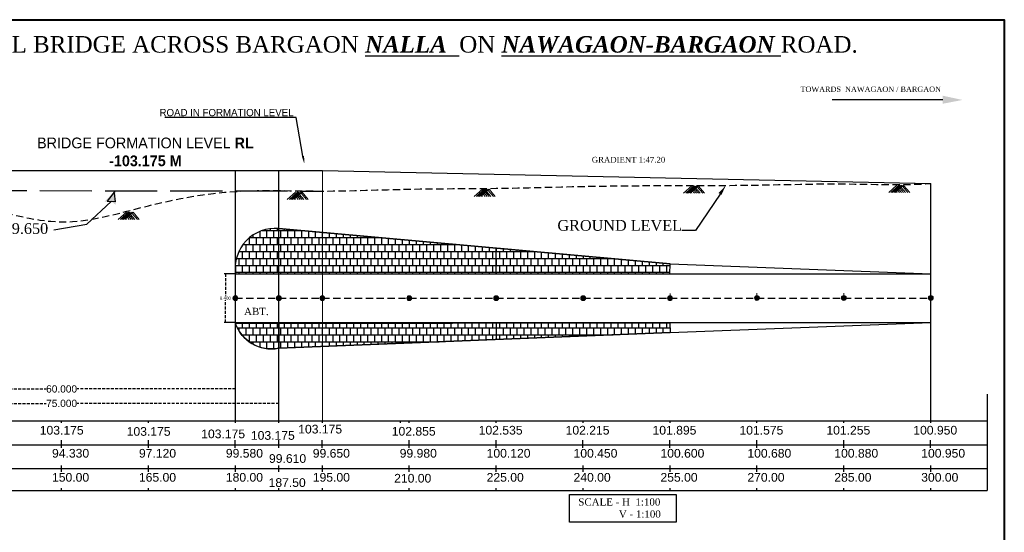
# Model space of a CAD drawing. Header units: inches. Extents: x 1512 to 1842, y -1468 to -1292.
# Tile 4 of 4: x 1669 to 1838, y -1380 to -1292. Entities that reach past the tile are written whole.
import ezdxf
from ezdxf import colors
from ezdxf.entities.mleader import LeaderData, LeaderLine
from ezdxf.math import Vec2, Vec3

# ---------------------------------------------------------------- set-up
doc = ezdxf.new("R2010")
doc.units = ezdxf.units.IN
doc.header["$MEASUREMENT"] = 0
for name, pattern in [('ACAD_ISO02W100', [15, 12, -3]), ('DASED', [0.375, 0.25, -0.125]), ('DASHED', [0.75, 0.5, -0.25])]:
    doc.linetypes.add(name, pattern=pattern)
doc.styles.get("Standard").update_dxf_attribs({"font": 'verdana.ttf'})
doc.styles.add('WMF-Arial0', font='arial.ttf')
doc.dimstyles.new('SMALL Standard', dxfattribs={"dimtxt": 0.075, "dimasz": 0.05, "dimexe": 0.18, "dimexo": 0.0625, "dimgap": 0.09, "dimtad": 0, "dimtih": 1, "dimtoh": 1, "dimdec": 3, "dimzin": 0, "dimdsep": 46, "dimtxsty": 'WMF-Arial0', "dimblk": 'ARCHTICK', "dimcen": 0.09, "dimclrt": 256, "dimadec": 0, "dimazin": 0, "dimtfac": 1, "dimtdec": 3, "dimtofl": 0, "dimtmove": 0, "dimatfit": 3, "dimfxl": 0.18, "dimtolj": 1, "dimtzin": 0, "dimarcsym": 0})

# ---------------------------------------------------------------- blocks, each defined once
blk = doc.blocks.new('_ArchTick')
at = {"color": 0, "linetype": 'ByBlock', "const_width": 0.15}
blk.add_lwpolyline([(-0.5, -0.5), (0.5, 0.5)], dxfattribs=at)
blk = doc.blocks.new('*D14')
at = {"color": 0, "lineweight": -2, "transparency": 16777216}
for p, q in [((1645.76, -1361.16), (1645.76, -1355.55)), ((1705.76, -1361.16), (1705.76, -1355.55))]:
    blk.add_line(p, q, dxfattribs=at)
at = {"color": 0, "linetype": 'DASHED', "lineweight": -2, "transparency": 16777216}
for p, q in [((1645.76, -1355.73), (1673.07, -1355.73)), ((1705.76, -1355.73), (1678.44, -1355.73))]:
    blk.add_line(p, q, dxfattribs=at)
at = {"layer": 'Defpoints', "color": 0, "transparency": 16777216}
for p in [(1705.76, -1355.73), (1645.76, -1361.22), (1705.76, -1361.22)]:
    blk.add_point(p, dxfattribs=at)
at = {"color": 0, "lineweight": -2, "transparency": 16777216, "xscale": 0.05, "yscale": 0.05, "zscale": 0.05, "rotation": 180}
blk.add_blockref('_ArchTick', (1645.76, -1355.73), dxfattribs=at)
at = {"color": 0, "lineweight": -2, "transparency": 16777216, "xscale": 0.05, "yscale": 0.05, "zscale": 0.05}
blk.add_blockref('_ArchTick', (1705.76, -1355.73), dxfattribs=at)
at = {"lineweight": 9, "transparency": 16777216, "insert": (1675.76, -1355.73), "char_height": 0.075, "attachment_point": 5, "style": 'WMF-Arial0'}
blk.add_mtext('\\A1;{\\H16.667x;60.000}', dxfattribs=at)
blk = doc.blocks.new('*D18')
at = {"color": 0, "lineweight": -2, "transparency": 16777216}
for p, q in [((1638.26, -1359.17), (1638.26, -1358.04)), ((1713.26, -1358.16), (1713.26, -1358.04))]:
    blk.add_line(p, q, dxfattribs=at)
at = {"color": 0, "linetype": 'DASHED', "lineweight": -2, "transparency": 16777216}
for p, q in [((1638.26, -1358.22), (1673.08, -1358.22)), ((1713.26, -1358.22), (1678.43, -1358.22))]:
    blk.add_line(p, q, dxfattribs=at)
at = {"layer": 'Defpoints', "color": 0, "transparency": 16777216}
for p in [(1638.26, -1359.24), (1713.26, -1358.22), (1713.26, -1358.22)]:
    blk.add_point(p, dxfattribs=at)
at = {"color": 0, "lineweight": -2, "transparency": 16777216, "xscale": 0.05, "yscale": 0.05, "zscale": 0.05, "rotation": 180}
blk.add_blockref('_ArchTick', (1638.26, -1358.22), dxfattribs=at)
at = {"color": 0, "lineweight": -2, "transparency": 16777216, "xscale": 0.05, "yscale": 0.05, "zscale": 0.05}
blk.add_blockref('_ArchTick', (1713.26, -1358.22), dxfattribs=at)
at = {"lineweight": 9, "transparency": 16777216, "insert": (1675.76, -1358.22), "char_height": 0.075, "attachment_point": 5, "style": 'WMF-Arial0'}
blk.add_mtext('\\A1;{\\H16.667x;75.000}', dxfattribs=at)
blk = doc.blocks.new('*D15')
at = {"color": 0, "lineweight": -2, "transparency": 16777216}
for p, q in [((1705.69, -1335.86), (1703.84, -1335.86)), ((1705.69, -1344.26), (1703.84, -1344.26))]:
    blk.add_line(p, q, dxfattribs=at)
at = {"color": 0, "linetype": 'DASHED', "lineweight": -2, "transparency": 16777216}
for p, q in [((1704.02, -1335.86), (1704.02, -1339.69)), ((1704.02, -1344.26), (1704.02, -1340.43))]:
    blk.add_line(p, q, dxfattribs=at)
at = {"layer": 'Defpoints', "color": 0, "transparency": 16777216}
for p in [(1705.76, -1335.86), (1704.02, -1344.26), (1705.76, -1344.26)]:
    blk.add_point(p, dxfattribs=at)
at = {"color": 0, "lineweight": -2, "transparency": 16777216, "xscale": 0.05, "yscale": 0.05, "zscale": 0.05}
for p, rotation in [((1704.02, -1335.86), 90), ((1704.02, -1344.26), 270)]:
    blk.add_blockref('_ArchTick', p, dxfattribs=dict(at, rotation=rotation))
at = {"transparency": 16777216, "insert": (1704.02, -1340.06), "char_height": 0.075, "attachment_point": 5, "style": 'WMF-Arial0'}
blk.add_mtext('\\A1;{\\H7.3333x;8.400}', dxfattribs=at)

msp = doc.modelspace()

# ---------------------------------------------------------------- hatches: boundary and pattern name
at = {"lineweight": 0}
msp.add_hatch(color=256, dxfattribs=at).paths.add_polyline_path([(1831.2295, -1305.8502), (1827.8279, -1305.1194), (1827.8279, -1306.5044)])
at = {"linetype": 'ACAD_ISO02W100'}
msp.add_hatch(color=256, dxfattribs=at).paths.add_polyline_path([(1684.993, -1321.5475), (1683.1697, -1323.3976), (1684.3027, -1323.3547), (1685.1048, -1323.9439)])
h = msp.add_hatch()
h.set_pattern_fill('AR-B88', color=1, scale=0.15)
edge = h.paths.add_edge_path()
edge.add_line((1705.7554, -1335.856), (1780.7243, -1335.856))
edge.add_line((1780.7243, -1335.856), (1780.7554, -1334.106))
edge.add_line((1780.7554, -1334.106), (1713.2554, -1328.0442))
edge.add_arc((1712.6348, -1334.9546), 6.9382, 84.86831, 187.465183)
h = msp.add_hatch(color=1)
h.dxf.hatch_style = 1
edge = h.paths.add_edge_path()
edge.add_arc((1705.7554, -1340.056), 0.4193, 0, 360)
h = msp.add_hatch(color=1)
h.dxf.hatch_style = 1
edge = h.paths.add_edge_path()
edge.add_arc((1713.2554, -1340.056), 0.4193, 0, 360)
h = msp.add_hatch(color=1)
h.dxf.hatch_style = 1
edge = h.paths.add_edge_path()
edge.add_arc((1720.7554, -1340.056), 0.4193, 0, 360)
h = msp.add_hatch(color=1)
h.dxf.hatch_style = 1
edge = h.paths.add_edge_path()
edge.add_arc((1735.7554, -1340.056), 0.4193, 0, 360)
h = msp.add_hatch(color=1)
h.dxf.hatch_style = 1
edge = h.paths.add_edge_path()
edge.add_arc((1750.7554, -1340.056), 0.4193, 0, 360)
h = msp.add_hatch(color=1)
h.dxf.hatch_style = 1
edge = h.paths.add_edge_path()
edge.add_arc((1765.7554, -1340.056), 0.4193, 0, 360)
h = msp.add_hatch(color=1)
h.dxf.hatch_style = 1
edge = h.paths.add_edge_path()
edge.add_arc((1780.7554, -1340.056), 0.4193, 0, 360)
h = msp.add_hatch(color=1)
h.dxf.hatch_style = 1
edge = h.paths.add_edge_path()
edge.add_arc((1795.7554, -1340.019), 0.4193, 0, 360)
h = msp.add_hatch(color=1)
h.dxf.hatch_style = 1
edge = h.paths.add_edge_path()
edge.add_arc((1810.7554, -1340.019), 0.4193, 0, 360)
h = msp.add_hatch(color=1)
h.dxf.hatch_style = 1
edge = h.paths.add_edge_path()
edge.add_arc((1825.7554, -1340.019), 0.4193, 0, 360)
h = msp.add_hatch()
h.set_pattern_fill('AR-B88', color=1, scale=0.15)
edge = h.paths.add_edge_path()
edge.add_line((1705.7554, -1344.4381), (1780.7506, -1344.324))
edge.add_line((1780.7506, -1344.324), (1780.7554, -1346.006))
edge.add_line((1780.7554, -1346.006), (1713.2554, -1348.706))
edge.add_arc((1712.0036, -1342.182), 6.6431, 199.853825, 280.861601, ccw=False)

# ---------------------------------------------------------------- linework, layer by layer
at = {"lineweight": 30}
msp.add_line((1827.8279, -1305.8119), (1808.7289, -1305.8119), dxfattribs=at)
at = {"color": 4, "lineweight": 30}
for p, q in [((1638.2554, -1318.0449), (1713.2554, -1318.0449)), ((1705.7554, -1361.2199), (1705.7554, -1318.0449)), ((1713.2554, -1318.0449), (1720.7554, -1318.0437)), ((1713.2554, -1361.2199), (1713.2554, -1318.0449))]:
    msp.add_line(p, q, dxfattribs=at)
at = {"color": 4}
for p, q in [((1720.7554, -1318.0437), (1825.7558, -1320.2687)), ((1705.7554, -1361.2199), (1705.7554, -1321.6399)), ((1825.7554, -1361.2187), (1825.7554, -1320.2687)), ((1705.7554, -1335.856), (1825.7554, -1335.856)), ((1705.7554, -1344.256), (1825.7554, -1344.256)), ((1835.4886, -1356.63), (1835.4886, -1373.2511))]:
    msp.add_line(p, q, dxfattribs=at)
at = {"color": 4, "lineweight": 20}
for p, q in [((1720.7554, -1361.2187), (1720.7554, -1318.0437)), ((1706.1747, -1340.056), (1705.336, -1340.056)), ((1705.7554, -1339.6367), (1705.7554, -1340.4754)), ((1713.6747, -1340.056), (1712.836, -1340.056)), ((1713.2554, -1339.6367), (1713.2554, -1340.4754)), ((1721.1747, -1340.056), (1720.336, -1340.056)), ((1720.7554, -1339.6367), (1720.7554, -1340.4754)), ((1736.1747, -1340.056), (1735.336, -1340.056)), ((1735.7554, -1339.6367), (1735.7554, -1340.4754)), ((1751.1747, -1340.056), (1750.336, -1340.056)), ((1750.7554, -1339.6367), (1750.7554, -1340.4754)), ((1766.1747, -1340.056), (1765.336, -1340.056)), ((1765.7554, -1339.6367), (1765.7554, -1340.4754)), ((1781.1747, -1340.056), (1780.336, -1340.056)), ((1780.7554, -1339.2543), (1780.7554, -1340.093)), ((1780.7554, -1339.6367), (1780.7554, -1340.4754)), ((1796.1747, -1340.019), (1795.336, -1340.019)), ((1795.7554, -1339.2173), (1795.7554, -1340.056)), ((1795.7554, -1339.5997), (1795.7554, -1340.4384)), ((1811.1747, -1340.019), (1810.336, -1340.019)), ((1810.7554, -1339.2173), (1810.7554, -1340.056)), ((1810.7554, -1339.5997), (1810.7554, -1340.4384)), ((1826.1747, -1340.019), (1825.336, -1340.019)), ((1825.7554, -1339.2173), (1825.7554, -1340.056)), ((1825.7554, -1339.5997), (1825.7554, -1340.4384))]:
    msp.add_line(p, q, dxfattribs=at)
at = {"linetype": 'ACAD_ISO02W100', "lineweight": 30, "ltscale": 0.75}
msp.add_line((1570.7554, -1321.3699), (1720.7554, -1321.5687), dxfattribs=at)
at = {"lineweight": 25}
for p, q in [((1684.993, -1321.5475), (1683.6243, -1323.3042)), ((1684.8282, -1321.9407), (1685.0083, -1323.4209)), ((1680.1123, -1327.2752), (1684.3027, -1323.3547)), ((1683.6243, -1323.3042), (1684.3027, -1323.3547)), ((1685.0083, -1323.4209), (1684.3027, -1323.3547)), ((1674.4031, -1328.2801), (1680.1123, -1327.2752))]:
    msp.add_line(p, q, dxfattribs=at)
at = {"lineweight": 0}
for p, q in [((1716.106, -1321.7546), (1714.6965, -1323.0353)), ((1716.499, -1321.7303), (1715.0895, -1323.0109)), ((1716.7126, -1321.7546), (1715.303, -1323.0353)), ((1716.9774, -1321.7546), (1715.5679, -1323.0353)), ((1717.2331, -1321.7521), (1715.8236, -1323.0328)), ((1717.2331, -1321.7643), (1715.8236, -1323.045)), ((1717.2608, -1321.7925), (1718.3186, -1323.0182)), ((1748.3683, -1321.2288), (1746.9588, -1322.5095)), ((1748.7613, -1321.2045), (1747.3517, -1322.4851)), ((1748.9748, -1321.2288), (1747.5653, -1322.5095)), ((1749.2396, -1321.2288), (1747.8301, -1322.5095)), ((1749.4954, -1321.2263), (1748.0858, -1322.507)), ((1749.4954, -1321.2385), (1748.0858, -1322.5192)), ((1748.9273, -1321.7912), (1749.5324, -1322.4924)), ((1749.102, -1321.63), (1749.8463, -1322.4924)), ((1749.3428, -1321.4223), (1750.2663, -1322.4924)), ((1749.5231, -1321.2667), (1750.5809, -1322.4924)), ((1784.493, -1320.6718), (1783.0835, -1321.9525)), ((1784.8859, -1320.6475), (1783.4764, -1321.9281)), ((1785.0995, -1320.6718), (1783.69, -1321.9525)), ((1785.3643, -1320.6718), (1783.9548, -1321.9525)), ((1785.6201, -1320.6694), (1784.2105, -1321.95)), ((1785.6201, -1320.6816), (1784.2105, -1321.9622)), ((1784.4449, -1321.838), (1784.5289, -1321.9354)), ((1784.6932, -1321.6238), (1784.9621, -1321.9354)), ((1784.8384, -1321.3998), (1785.3007, -1321.9354)), ((1785.052, -1321.2342), (1785.6571, -1321.9354)), ((1785.2267, -1321.073), (1785.971, -1321.9354)), ((1785.4675, -1320.8653), (1786.391, -1321.9354)), ((1785.6477, -1320.7097), (1786.7056, -1321.9354)), ((1819.9023, -1320.5571), (1818.4928, -1321.8378)), ((1820.2953, -1320.5327), (1818.8858, -1321.8134)), ((1820.5089, -1320.5571), (1819.0993, -1321.8378)), ((1820.7737, -1320.5571), (1819.3642, -1321.8378)), ((1821.0294, -1320.5546), (1819.6199, -1321.8353)), ((1821.0294, -1320.5668), (1819.6199, -1321.8475)), ((1819.8543, -1321.7233), (1819.9383, -1321.8207)), ((1820.1025, -1321.509), (1820.3715, -1321.8207)), ((1820.2478, -1321.285), (1820.71, -1321.8207)), ((1820.4613, -1321.1195), (1821.0665, -1321.8207)), ((1820.6361, -1320.9583), (1821.3803, -1321.8207)), ((1820.8768, -1320.7505), (1821.8004, -1321.8207)), ((1821.0571, -1320.5949), (1822.1149, -1321.8207)), ((1716.058, -1322.9208), (1716.142, -1323.0182)), ((1716.3062, -1322.7066), (1716.5752, -1323.0182)), ((1716.4515, -1322.4826), (1716.9137, -1323.0182)), ((1716.665, -1322.317), (1717.2702, -1323.0182)), ((1716.8398, -1322.1558), (1717.584, -1323.0182)), ((1717.0805, -1321.948), (1718.0041, -1323.0182)), ((1748.3202, -1322.395), (1748.4043, -1322.4924)), ((1748.5685, -1322.1808), (1748.8374, -1322.4924)), ((1748.7137, -1321.9568), (1749.176, -1322.4924)), ((1686.9332, -1325.2018), (1685.5237, -1326.4825)), ((1687.3262, -1325.1775), (1685.9166, -1326.4581)), ((1687.5397, -1325.2018), (1686.1302, -1326.4825)), ((1687.8046, -1325.2018), (1686.395, -1326.4825)), ((1688.0603, -1325.1993), (1686.6507, -1326.48)), ((1688.0603, -1325.2115), (1686.6507, -1326.4922)), ((1688.088, -1325.2397), (1689.1458, -1326.4654)), ((1686.8851, -1326.368), (1686.9692, -1326.4654)), ((1687.1334, -1326.1538), (1687.4024, -1326.4654)), ((1687.2786, -1325.9298), (1687.7409, -1326.4654)), ((1687.4922, -1325.7642), (1688.0973, -1326.4654)), ((1687.667, -1325.603), (1688.4112, -1326.4654)), ((1687.9077, -1325.3952), (1688.8312, -1326.4654))]:
    msp.add_line(p, q, dxfattribs=at)
at = {"color": 1}
for p, q in [((1713.2554, -1332.4942), (1713.2554, -1328.0442)), ((1713.2554, -1328.0442), (1780.7554, -1334.106)), ((1713.2554, -1335.856), (1713.2554, -1331.406)), ((1750.7554, -1335.856), (1750.7554, -1331.4119)), ((1713.2554, -1335.856), (1713.2554, -1332.4942)), ((1780.7554, -1334.106), (1825.7554, -1335.856)), ((1713.2554, -1344.256), (1713.2554, -1348.706)), ((1750.7554, -1344.256), (1750.7559, -1347.206)), ((1780.7554, -1346.006), (1825.7554, -1344.256)), ((1713.2554, -1348.706), (1780.7554, -1346.006)), ((1539.1673, -1365.3443), (1835.4886, -1365.3443)), ((1539.1673, -1369.4688), (1835.4886, -1369.4688)), ((1523.2766, -1373.2519), (1835.4886, -1373.2511))]:
    msp.add_line(p, q, dxfattribs=at)
at = {"color": 4, "linetype": 'DASHED', "ltscale": 2.5}
msp.add_line((1705.7554, -1340.056), (1825.7554, -1340.056), dxfattribs=at)
msp.add_line((1539.1673, -1361.2199), (1835.4886, -1361.2199))
at = {"lineweight": 40}
msp.add_lwpolyline([(1512.3627, -1291.9981), (1838.4436, -1291.9981), (1838.4436, -1467.9769), (1512.3627, -1467.9769)], close=True, dxfattribs=at)
at = {"color": 1, "lineweight": 30}
for points in [[(1705.7554, -1335.856), (1780.7243, -1335.856), (1780.7554, -1334.106), (1713.2554, -1328.0442, 0.48017637), (1705.7554, -1335.856, 15.32841154)], [(1705.7554, -1344.4381), (1780.7506, -1344.324), (1780.7554, -1346.006), (1713.2554, -1348.706, -0.36895802), (1705.7554, -1344.4381, -1.67834186)]]:
    msp.add_lwpolyline(points, format="xyb", dxfattribs=at)
for points in [[(1675.7554, -1361.5914), (1675.7554, -1361.2187)], [(1690.7554, -1361.5914), (1690.7554, -1361.2187)], [(1705.7554, -1361.5914), (1705.7554, -1361.2187)], [(1713.2554, -1361.5914), (1713.2554, -1361.2187)], [(1720.7554, -1361.5914), (1720.7554, -1361.2187)], [(1734.2554, -1361.5914), (1734.2554, -1361.2187)], [(1735.7554, -1361.5914), (1735.7554, -1361.2187)], [(1750.7554, -1361.5914), (1750.7554, -1361.2187)], [(1765.7554, -1361.5914), (1765.7554, -1361.2187)], [(1780.7554, -1361.5914), (1780.7554, -1361.2187)], [(1795.7554, -1361.5915), (1795.7554, -1361.2187)], [(1810.7554, -1361.5915), (1810.7554, -1361.2187)], [(1825.7554, -1361.5915), (1825.7554, -1361.2187)], [(1675.7281, -1365.0041), (1675.7281, -1364.5743)], [(1675.7281, -1365.0041), (1675.7281, -1364.5743)], [(1675.7281, -1365.8816), (1675.7281, -1364.8123)], [(1675.7281, -1365.8816), (1675.7281, -1364.8123)], [(1690.7281, -1365.0041), (1690.7281, -1364.5743)], [(1690.7281, -1365.0041), (1690.7281, -1364.5743)], [(1690.7281, -1365.8816), (1690.7281, -1364.8123)], [(1690.7281, -1365.8816), (1690.7281, -1364.8123)], [(1705.7281, -1365.0041), (1705.7281, -1364.5743)], [(1705.7281, -1365.0041), (1705.7281, -1364.5743)], [(1705.7281, -1365.8816), (1705.7281, -1364.8123)], [(1705.7281, -1365.8816), (1705.7281, -1364.8123)], [(1713.2281, -1365.0041), (1713.2281, -1364.5743)], [(1713.2281, -1365.0041), (1713.2281, -1364.5743)], [(1713.2281, -1365.8816), (1713.2281, -1364.8123)], [(1713.2281, -1365.8816), (1713.2281, -1364.8123)], [(1720.7281, -1365.0041), (1720.7281, -1364.5743)], [(1720.7281, -1365.0041), (1720.7281, -1364.5743)], [(1720.7281, -1365.8816), (1720.7281, -1364.8123)], [(1720.7281, -1365.8816), (1720.7281, -1364.8123)], [(1735.7281, -1365.0041), (1735.7281, -1364.5743)], [(1735.7281, -1365.0041), (1735.7281, -1364.5743)], [(1735.7281, -1365.8816), (1735.7281, -1364.8123)], [(1735.7281, -1365.8816), (1735.7281, -1364.8123)], [(1750.7281, -1365.0041), (1750.7281, -1364.5743)], [(1750.7281, -1365.0041), (1750.7281, -1364.5743)], [(1750.7281, -1365.8816), (1750.7281, -1364.8123)], [(1750.7281, -1365.8816), (1750.7281, -1364.8123)], [(1765.7281, -1365.0041), (1765.7281, -1364.5743)], [(1765.7281, -1365.0041), (1765.7281, -1364.5743)], [(1765.7281, -1365.8816), (1765.7281, -1364.8123)], [(1765.7281, -1365.8816), (1765.7281, -1364.8123)], [(1780.7281, -1365.0041), (1780.7281, -1364.5743)], [(1780.7281, -1365.0041), (1780.7281, -1364.5743)], [(1780.7281, -1365.8816), (1780.7281, -1364.8123)], [(1780.7281, -1365.8816), (1780.7281, -1364.8123)], [(1795.7281, -1365.0041), (1795.7281, -1364.5743)], [(1795.7281, -1365.0041), (1795.7281, -1364.5743)], [(1795.7281, -1365.8816), (1795.7281, -1364.8123)], [(1795.7281, -1365.8816), (1795.7281, -1364.8123)], [(1810.7281, -1365.0041), (1810.7281, -1364.5743)], [(1810.7281, -1365.0041), (1810.7281, -1364.5743)], [(1810.7281, -1365.8816), (1810.7281, -1364.8123)], [(1810.7281, -1365.8816), (1810.7281, -1364.8123)], [(1825.7281, -1365.0041), (1825.7281, -1364.5743)], [(1825.7281, -1365.0041), (1825.7281, -1364.5743)], [(1825.7281, -1365.8816), (1825.7281, -1364.8123)], [(1825.7281, -1365.8816), (1825.7281, -1364.8123)], [(1675.7554, -1370.0049), (1675.7554, -1368.9356)], [(1690.7554, -1370.0049), (1690.7554, -1368.9356)], [(1705.7554, -1370.0049), (1705.7554, -1368.9356)], [(1713.2554, -1370.0048), (1713.2554, -1368.9356)], [(1720.7554, -1370.0048), (1720.7554, -1368.9356)], [(1735.7554, -1370.0048), (1735.7554, -1368.9356)], [(1750.7554, -1370.0048), (1750.7554, -1368.9356)], [(1765.7554, -1370.0048), (1765.7554, -1368.9356)], [(1780.7554, -1370.0049), (1780.7554, -1368.9356)], [(1795.7554, -1370.0049), (1795.7554, -1368.9356)], [(1810.7554, -1370.0049), (1810.7554, -1368.9356)], [(1825.7554, -1370.0049), (1825.7554, -1368.9356)], [(1675.7554, -1373.2518), (1675.7554, -1372.822)], [(1690.7554, -1373.2518), (1690.7554, -1372.822)], [(1705.7554, -1373.2518), (1705.7554, -1372.822)], [(1713.2554, -1373.2518), (1713.2554, -1372.822)], [(1720.7554, -1373.2518), (1720.7554, -1372.822)], [(1735.7554, -1373.2518), (1735.7554, -1372.822)], [(1750.7554, -1373.2518), (1750.7554, -1372.822)], [(1765.7554, -1373.2518), (1765.7554, -1372.822)], [(1780.7554, -1373.2518), (1780.7554, -1372.822)], [(1795.7554, -1373.2518), (1795.7554, -1372.822)], [(1810.7554, -1373.2518), (1810.7554, -1372.822)], [(1825.7554, -1373.2518), (1825.7554, -1372.822)]]:
    msp.add_lwpolyline(points)
msp.add_lwpolyline([(1763.4246, -1373.9431), (1781.8094, -1373.9431), (1781.8094, -1378.7062), (1763.4246, -1378.7062)], close=True)
at = {"color": 4, "lineweight": 20}
for centre in [(1705.7554, -1340.056), (1713.2554, -1340.056), (1720.7554, -1340.056), (1735.7554, -1340.056), (1750.7554, -1340.056), (1765.7554, -1340.056), (1780.7554, -1340.056), (1795.7554, -1340.019), (1810.7554, -1340.019), (1825.7554, -1340.019)]:
    msp.add_circle(centre, 0.4193, dxfattribs=at)
at = {"color": 1}
msp.add_arc((1711.9839, -1342.1984), 6.619, 198.111622, 280.52424, dxfattribs=at)
at = {"color": 6, "linetype": 'DASED', "lineweight": 30, "ltscale": 5}
msp.add_open_spline([(1540.7554, -1321.4504), (1545.7554, -1321.4236), (1550.7554, -1321.3967), (1555.7554, -1321.3699), (1560.7557, -1321.3431), (1570.7573, -1321.2894), (1585.7538, -1321.6921), (1600.7557, -1321.9544), (1615.7775, -1320.8015), (1630.7301, -1322.7523), (1645.7879, -1322.3982), (1660.8631, -1323.4351), (1675.7429, -1328.5424), (1690.7395, -1323.754), (1705.6348, -1321.0782), (1720.7721, -1321.8058), (1735.7492, -1321.1075), (1750.7587, -1321.1962), (1765.7532, -1320.7071), (1780.7549, -1320.5949), (1795.7577, -1320.6253), (1810.7488, -1320.1358), (1820.7679, -1320.621), (1825.7557, -1320.2687), (1825.7558, -1320.2687)], degree=3, knots=[-14.99911063, -14.99911063, -14.99911063, -14.99911063, 0, 0, 0, 15, 30.00297583, 45.00305916, 60.00839155, 75.04509664, 90.04734942, 105.1192073, 120.37647114, 135.63373499, 150.83391945, 165.83408854, 180.8377181, 195.83836005, 210.84198961, 225.84275182, 240.84296513, 255.84429834, 270.84446165, 270.84487905, 270.84487905, 270.84487905, 270.84487905], dxfattribs=at)

# ---------------------------------------------------------------- texts
at = {"style": 'WMF-Arial0'}
for s, p in [('103.175', (1671.9918, -1363.603)), ('103.175', (1686.9936, -1363.8064)), ('103.175', (1699.8547, -1364.2276)), ('103.175', (1716.594, -1363.4118)), ('102.855', (1732.7376, -1363.782)), ('102.535', (1747.7376, -1363.5968)), ('102.215', (1762.7376, -1363.5968)), ('101.895', (1777.7376, -1363.5968)), ('101.575', (1792.7376, -1363.5968)), ('101.255', (1807.7376, -1363.5968)), ('100.950', (1822.7376, -1363.5942)), ('103.175', (1708.4285, -1364.4995)), ('94.330', (1674.1067, -1367.5774)), ('97.120', (1689.1067, -1367.5774)), ('99.580', (1704.1067, -1367.5774)), ('99.650', (1719.1067, -1367.5774)), ('99.980', (1734.1067, -1367.5774)), ('100.120', (1749.1067, -1367.5774)), ('100.450', (1764.1067, -1367.5774)), ('100.600', (1779.1067, -1367.5774)), ('100.680', (1794.1067, -1367.5774)), ('100.880', (1809.1067, -1367.5774)), ('100.950', (1824.1067, -1367.5748)), ('99.610', (1711.5498, -1368.4831)), ('150.00', (1674.1067, -1371.7269)), ('165.00', (1689.1067, -1371.7269)), ('180.00', (1704.1067, -1371.7269)), ('187.50', (1711.4802, -1372.6299)), ('195.00', (1719.1067, -1371.7269)), ('210.00', (1733.1507, -1371.8854)), ('225.00', (1749.1067, -1371.7269)), ('240.00', (1764.1067, -1371.7269)), ('255.00', (1779.1067, -1371.7269)), ('270.00', (1794.1067, -1371.7269)), ('285.00', (1809.1067, -1371.7269)), ('300.00', (1824.1067, -1371.7269))]:
    msp.add_text(s, height=1.5, dxfattribs=at).set_placement(p)
at = {"attachment_point": 2}
for s, insert, char_height, width in [('{\\fTimes New Roman|b0|i0|c0|p18; L- SEC.  OF  APROACH ROAD ON  CONSTRUCTION OF HIGH LEVEL BRIDGE ACROSS BARGAON\\fTimes New Roman|b1|i1|c0|p18;\\L NALLA\\fTimes New Roman|b0|i0|c0|p18;\\l  ON \\fTimes New Roman|b1|i1|c0|p18;\\LNAWAGAON-BARGAON \\fTimes New Roman|b0|i0|c0|p18;\\lROAD.}', (1674.1316, -1294.8278), 2.85, 323.016945), ('{\\fTimes New Roman|b0|i0|c0|p18; \\H0.5x;TOWARDS  NAWAGAON / BARGAON}', (1815.046, -1303.5359), 1.85, 47.099767), ('{\\fTimes New Roman|b0|i0|c0|p18;GRADIENT 1:47.20}', (1773.5917, -1315.6692), 1, 26.199592), ('{\\fTimes New Roman|b0|i0|c0|p18;GROUND LEVEL}', (1772.0756, -1326.5735), 1.85, 26.199592), ('{\\fTimes New Roman|b0|i0|c0|p18;H.F.L RL-99.650}', (1663.6677, -1327.1148), 1.85, 37.191657), ('{\\fTimes New Roman|b0|i0|c0|p18;ABT.}', (1709.3703, -1341.722), 1.25, 4.065141), ('{\\fTimes New Roman|b0|i0|c0|p18;SCALE - H  1:100\\P               V - 1:100}', (1772.0064, -1374.6065), 1.25, 17.870666)]:
    msp.add_mtext(s, dxfattribs=dict(at, insert=insert, char_height=char_height, width=width))
at = {"lineweight": 5, "insert": (1670.017, -1312.3457), "char_height": 1.85, "width": 40.408752, "attachment_point": 1}
msp.add_mtext('\\pxqc;{\\fVrinda|b0|i0|c0|p2;BRIDGE FORMATION LEVEL\\fVrinda|b1|i0|c0|p2; RL -103.175 M}', dxfattribs=at)

# ---------------------------------------------------------------- dimensions: what is measured, and where the dimension line sits
at = {"color": 4}
dim = msp.add_linear_dim(base=(1704.025, -1344.256), p1=(1705.7554, -1335.856), p2=(1705.7554, -1344.256), angle=90, text='{\\H7.3333x;<>}', dimstyle='SMALL Standard', dxfattribs=at)
dim.commit()
dim.dimension.update_dxf_attribs({"geometry": '*D15', "text_midpoint": (1704.025, -1340.056)})
at = {"color": 4, "lineweight": 9}
for base, p1, p2, picture, middle in [((1705.7554, -1355.7262), (1645.7554, -1361.2187), (1705.7554, -1361.2186), '*D14', (1675.7554, -1355.7262)), ((1713.2554, -1358.2195), (1638.2554, -1359.2372), (1713.2554, -1358.2195), '*D18', (1675.7554, -1358.2195))]:
    dim = msp.add_linear_dim(base=base, p1=p1, p2=p2, text='{\\H16.667x;<>}', dimstyle='SMALL Standard', dxfattribs=at)
    dim.commit()
    dim.dimension.update_dxf_attribs({"geometry": picture, "text_midpoint": middle})

# ---------------------------------------------------------------- leaders
ml = msp.add_multileader_mtext('Standard')
ml.set_content('{\\fVrinda|b0|i0|c0|p2;ROAD IN FORMATION LEVEL}', color=256)
ml.set_leader_properties()
ml.build(insert=Vec2(0, 0))
ml.multileader.update_dxf_attribs({"text_right_attachment_type": 6, "dogleg_length": 0.36, "arrow_head_size": 1.25})
ctx = ml.context
ctx.base_point, ctx.char_height, ctx.arrow_head_size, ctx.landing_gap_size, ctx.plane_origin = Vec3(1689.6748, -1308.0405), 1.25, 1.25, 0.09, Vec3(1719.5631, -1302.9505)
ctx.right_attachment, ctx.text_align_type = 6, 2
notes = []
notes.append((ctx, [(0, (1, 1, 0), (1716.2357, -1308.9046), (-1, 0), 0.36, [(0, [(1717.6318, -1316.7842)], 0, [])])]))
ctx.mtext.insert, ctx.mtext.defined_height, ctx.mtext.alignment, ctx.mtext.flow_direction = Vec3(1715.7857, -1307.4046), 1.5, 3, 5
ml = msp.add_multileader_mtext('Standard')
ml.set_content('', color=256)
ml.set_leader_properties()
ml.build(insert=Vec2(0, 0))
ml.multileader.update_dxf_attribs({"text_right_attachment_type": 6, "dogleg_length": 0.36, "arrow_head_size": 1.8})
ctx = ml.context
ctx.base_point, ctx.char_height, ctx.arrow_head_size, ctx.landing_gap_size, ctx.plane_origin = Vec3(1782.7257, -1328.279), 0.18, 1.8, 0.09, Vec3(1790.3848, -1321.4288)
ctx.right_attachment, ctx.text_align_type = 6, 2
notes.append((ctx, [(1, (1, 1, 0), (1785.1638, -1328.369), (-1, 0), 2.2581, [(0, [(1790.3848, -1320.5926)], 0, [])])]))
ctx.mtext.insert, ctx.mtext.alignment, ctx.mtext.flow_direction = Vec3(1782.8157, -1328.189), 3, 5
for ctx, leaders in notes:
    for number, flags, end, landing, length, lines in leaders:
        leader = LeaderData()
        leader.index, (leader.has_last_leader_line, leader.has_dogleg_vector, leader.attachment_direction) = number, flags
        leader.last_leader_point, leader.dogleg_vector, leader.dogleg_length = Vec3(end), Vec3(landing), length
        for number, points, colour, breaks in lines:
            line = LeaderLine()
            line.index, line.vertices, line.color, line.breaks = number, Vec3.list(points), colors.encode_raw_color(colour), breaks
            leader.lines.append(line)
        ctx.leaders.append(leader)

doc.saveas('drawing.dxf')
